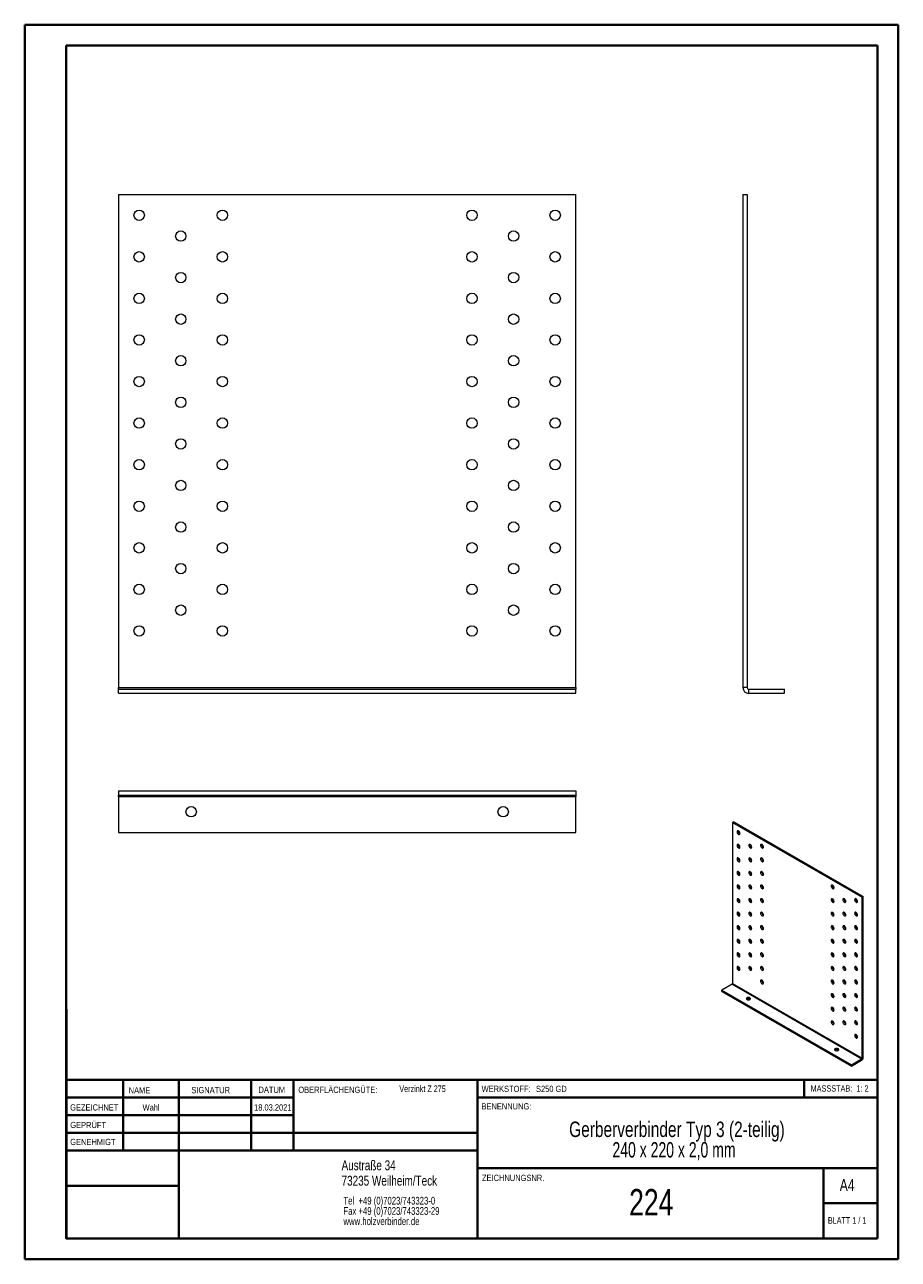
# Model space of a CAD drawing. Header units: millimetres. Extents: x 0 to 210, y 0 to 297.
import ezdxf

# ---------------------------------------------------------------- set-up
doc = ezdxf.new("R2010")
doc.units = ezdxf.units.MM
doc.styles.add('SLDTEXTSTYLE0', font='TXT', dxfattribs={"width": 0.75})
doc.styles.add('SLDTEXTSTYLE1', font='TXT', dxfattribs={"width": 0.681818})
doc.styles.add('SLDTEXTSTYLE2', font='TXT', dxfattribs={"width": 0.7})
doc.styles.add('SLDTEXTSTYLE3', font='TXT', dxfattribs={"width": 0.680556})

# ---------------------------------------------------------------- blocks, each defined once
blk = doc.blocks.new('SW_NOTE_0')
at = {"color": 0, "linetype": 'Continuous', "lineweight": 0, "char_height": 1.8521, "attachment_point": 1, "style": 'SLDTEXTSTYLE0'}
for s, insert in [('Tel  +49 (0)7023/743323-0', (0, 2.39)), ('Fax +49 (0)7023/743323-29', (0, -0.08)), ('www.holzverbinder.de', (0, -2.55))]:
    blk.add_mtext(s, dxfattribs=dict(at, insert=insert))
blk = doc.blocks.new('SW_NOTE_1')
at = {"color": 0, "linetype": 'Continuous', "lineweight": 0, "char_height": 3.7042, "attachment_point": 2}
for s, insert, style in [('Gerberverbinder Typ 3 (2-teilig)', (36.75, 4.77), 'SLDTEXTSTYLE0'), ('240 x 220 x 2,0 mm', (36.04, -0.16), 'SLDTEXTSTYLE3')]:
    blk.add_mtext(s, dxfattribs=dict(at, insert=insert, style=style))

msp = doc.modelspace()

# ---------------------------------------------------------------- linework, layer by layer
at = {"color": 7, "linetype": 'Continuous', "lineweight": 40}
for p, q in [((0.08, 0.21), (0.08, 297.21)), ((0.08, 297.21), (210.08, 297.21)), ((210.08, 0.21), (210.08, 297.21)), ((210.08, 292.21), (210.08, 297.21)), ((10.08, 292.21), (205.08, 292.21)), ((10.08, 5.21), (10.08, 292.21)), ((205.08, 5.21), (205.08, 292.21)), ((10.11, 60.37), (10.11, 5.12)), ((205.08, 43.37), (10.11, 43.37)), ((23.71, 43.37), (23.71, 26.37)), ((37.1, 43.37), (37.1, 5.12)), ((54.51, 43.37), (54.51, 26.37)), ((64.71, 26.37), (64.71, 43.37)), ((108.91, 43.37), (108.91, 5.12)), ((187.47, 39.12), (187.47, 43.37)), ((64.71, 39.1), (10.11, 39.1)), ((205.08, 39.12), (108.91, 39.12)), ((64.71, 34.87), (10.11, 34.87)), ((108.91, 30.62), (10.11, 30.62)), ((108.91, 26.37), (10.11, 26.37)), ((108.91, 22.12), (205.08, 22.12)), ((192.08, 5.21), (192.08, 22.21)), ((37.1, 17.87), (10.11, 17.87)), ((10.11, 13.71), (10.08, 13.71)), ((205.08, 13.71), (192.08, 13.71)), ((10.11, 9.46), (10.08, 9.46)), ((10.08, 5.21), (205.08, 5.21)), ((205.08, 5.21), (180.99, 5.21)), ((0.08, 0.21), (210.08, 0.21))]:
    msp.add_line(p, q, dxfattribs=at)
at = {"color": 7, "linetype": 'Continuous', "lineweight": 15}
for p, q in [((22.6, 256.37), (22.6, 137.73)), ((22.6, 256.37), (132.6, 256.37)), ((132.6, 137.73), (132.6, 256.37)), ((172.74, 256.37), (172.74, 137.73)), ((172.74, 256.37), (173.74, 256.37)), ((173.74, 256.37), (173.74, 137.73)), ((22.6, 137.37), (22.6, 137.73)), ((22.6, 137.73), (132.6, 137.73)), ((22.6, 137.37), (132.6, 137.37)), ((22.6, 136.37), (22.6, 137.37)), ((132.6, 137.73), (132.6, 137.37)), ((132.6, 136.37), (132.6, 137.37)), ((173.74, 137.73), (172.74, 137.73)), ((174.11, 137.37), (174.11, 136.37)), ((174.11, 137.37), (182.74, 137.37)), ((182.74, 136.37), (182.74, 137.37)), ((22.6, 136.37), (132.6, 136.37)), ((174.11, 136.37), (182.74, 136.37)), ((22.6, 112.88), (132.6, 112.88)), ((22.6, 112.88), (22.6, 111.88)), ((132.6, 112.88), (132.6, 111.88)), ((22.6, 111.88), (132.6, 111.88)), ((22.6, 111.51), (22.6, 111.88)), ((22.6, 111.51), (132.6, 111.51)), ((22.6, 111.51), (22.6, 102.88)), ((132.6, 111.88), (132.6, 111.51)), ((132.6, 102.88), (132.6, 111.51)), ((170.53, 105.47), (170.25, 105.3)), ((170.25, 105.3), (170.25, 66.56)), ((170.25, 105.3), (201.36, 87.34)), ((170.53, 105.47), (201.64, 87.5)), ((22.6, 102.88), (132.6, 102.88)), ((171.94, 102.61), (172.01, 102.58)), ((171.94, 99.34), (172.01, 99.31)), ((174.77, 99.34), (174.84, 99.31)), ((177.6, 99.34), (177.67, 99.31)), ((171.94, 96.08), (172.01, 96.04)), ((174.77, 96.08), (174.84, 96.05)), ((177.6, 96.08), (177.67, 96.05)), ((171.94, 92.81), (172.01, 92.78)), ((174.77, 92.81), (174.84, 92.78)), ((177.6, 92.81), (177.67, 92.78)), ((171.94, 89.54), (172.01, 89.51)), ((174.77, 89.54), (174.84, 89.51)), ((177.6, 89.54), (177.67, 89.51)), ((194.57, 89.55), (194.64, 89.51)), ((171.94, 86.28), (172.01, 86.25)), ((174.77, 86.28), (174.84, 86.25)), ((177.6, 86.28), (177.67, 86.25)), ((194.57, 86.28), (194.64, 86.25)), ((197.4, 86.28), (197.46, 86.25)), ((200.23, 86.28), (200.29, 86.25)), ((201.64, 87.5), (201.36, 87.34)), ((201.36, 48.59), (201.36, 87.34)), ((201.64, 48.76), (201.64, 87.5)), ((171.94, 83.01), (172.01, 82.98)), ((174.77, 83.01), (174.84, 82.98)), ((177.6, 83.01), (177.67, 82.98)), ((194.57, 83.01), (194.64, 82.98)), ((197.4, 83.01), (197.46, 82.98)), ((200.23, 83.01), (200.29, 82.98)), ((171.94, 79.74), (172.01, 79.71)), ((174.77, 79.74), (174.84, 79.71)), ((177.6, 79.75), (177.67, 79.71)), ((194.57, 79.75), (194.64, 79.72)), ((197.4, 79.75), (197.46, 79.72)), ((200.23, 79.75), (200.29, 79.72)), ((171.94, 76.48), (172.01, 76.45)), ((174.77, 76.48), (174.84, 76.45)), ((177.6, 76.48), (177.67, 76.45)), ((194.57, 76.48), (194.64, 76.45)), ((197.4, 76.48), (197.46, 76.45)), ((200.23, 76.48), (200.29, 76.45)), ((171.94, 73.21), (172.01, 73.18)), ((174.77, 73.21), (174.84, 73.18)), ((177.6, 73.21), (177.67, 73.18)), ((194.57, 73.21), (194.64, 73.18)), ((197.4, 73.21), (197.46, 73.18)), ((200.23, 73.21), (200.29, 73.18)), ((171.94, 69.95), (172.01, 69.92)), ((174.77, 69.95), (174.84, 69.92)), ((177.6, 69.95), (177.67, 69.92)), ((194.57, 69.95), (194.64, 69.92)), ((197.4, 69.95), (197.46, 69.92)), ((200.23, 69.95), (200.29, 69.92)), ((170.14, 66.37), (167.7, 64.97)), ((170.14, 66.37), (201.25, 48.41)), ((170.25, 66.56), (201.36, 48.59)), ((177.6, 66.68), (177.67, 66.65)), ((194.57, 66.68), (194.64, 66.65)), ((197.4, 66.68), (197.46, 66.65)), ((200.23, 66.68), (200.29, 66.65)), ((167.7, 64.97), (198.81, 47)), ((167.7, 64.64), (167.7, 64.97)), ((167.7, 64.64), (198.81, 46.68)), ((194.57, 63.42), (194.64, 63.39)), ((197.4, 63.42), (197.46, 63.39)), ((200.23, 63.42), (200.29, 63.39)), ((194.57, 60.15), (194.64, 60.12)), ((197.4, 60.15), (197.46, 60.12)), ((200.23, 60.15), (200.29, 60.12)), ((194.57, 56.88), (194.64, 56.85)), ((197.4, 56.88), (197.46, 56.85)), ((200.23, 56.88), (200.29, 56.85)), ((200.23, 53.62), (200.29, 53.59)), ((198.81, 47), (201.25, 48.41)), ((198.81, 46.68), (201.25, 48.09)), ((201.25, 48.09), (201.25, 48.41)), ((201.64, 48.76), (201.36, 48.59)), ((198.81, 46.68), (198.81, 47))]:
    msp.add_line(p, q, dxfattribs=at)
at = {"color": 7, "linetype": 'Continuous', "lineweight": 0}
for p, q in [((64.71, 39.12), (10.11, 39.12)), ((23.71, 5.21), (23.71, 5.12)), ((54.51, 5.21), (54.51, 5.12))]:
    msp.add_line(p, q, dxfattribs=at)
at = {"color": 7, "linetype": 'Continuous', "lineweight": 15, "flags": 128}
for points in [[(171.66, 102.44), (171.77, 102.4), (171.87, 102.4), (171.95, 102.45), (172, 102.53), (172.01, 102.65), (172, 102.78), (171.95, 102.93), (171.87, 103.06), (171.77, 103.18), (171.66, 103.26), (171.55, 103.3), (171.45, 103.3), (171.37, 103.26), (171.32, 103.17), (171.31, 103.06), (171.32, 102.92), (171.37, 102.78), (171.45, 102.64), (171.55, 102.53), (171.66, 102.44)], [(171.66, 99.18), (171.77, 99.14), (171.87, 99.14), (171.95, 99.18), (172, 99.27), (172.01, 99.38), (172, 99.52), (171.95, 99.66), (171.87, 99.8), (171.77, 99.91), (171.66, 99.99), (171.55, 100.04), (171.45, 100.04), (171.37, 99.99), (171.32, 99.91), (171.31, 99.79), (171.32, 99.65), (171.37, 99.51), (171.45, 99.38), (171.55, 99.26), (171.66, 99.18)], [(174.49, 99.18), (174.6, 99.14), (174.7, 99.14), (174.78, 99.18), (174.83, 99.27), (174.84, 99.38), (174.83, 99.52), (174.78, 99.66), (174.7, 99.8), (174.6, 99.91), (174.49, 100), (174.38, 100.04), (174.28, 100.04), (174.2, 99.99), (174.15, 99.91), (174.14, 99.79), (174.15, 99.65), (174.2, 99.51), (174.28, 99.38), (174.38, 99.26), (174.49, 99.18)], [(177.32, 99.18), (177.43, 99.14), (177.53, 99.14), (177.6, 99.18), (177.65, 99.27), (177.67, 99.38), (177.65, 99.52), (177.6, 99.66), (177.53, 99.8), (177.43, 99.91), (177.32, 100), (177.21, 100.04), (177.11, 100.04), (177.03, 99.99), (176.98, 99.91), (176.96, 99.79), (176.98, 99.66), (177.03, 99.51), (177.11, 99.38), (177.21, 99.26), (177.32, 99.18)], [(171.66, 95.91), (171.77, 95.87), (171.87, 95.87), (171.95, 95.92), (172, 96), (172.01, 96.12), (172, 96.25), (171.95, 96.4), (171.87, 96.53), (171.77, 96.65), (171.66, 96.73), (171.55, 96.77), (171.45, 96.77), (171.37, 96.73), (171.32, 96.64), (171.31, 96.52), (171.32, 96.39), (171.37, 96.25), (171.45, 96.11), (171.55, 96), (171.66, 95.91)], [(174.49, 95.91), (174.6, 95.87), (174.7, 95.87), (174.78, 95.92), (174.83, 96), (174.84, 96.12), (174.83, 96.25), (174.78, 96.4), (174.7, 96.53), (174.6, 96.65), (174.49, 96.73), (174.38, 96.77), (174.28, 96.77), (174.2, 96.73), (174.15, 96.64), (174.14, 96.52), (174.15, 96.39), (174.2, 96.25), (174.28, 96.11), (174.38, 96), (174.49, 95.91)], [(177.32, 95.91), (177.43, 95.87), (177.53, 95.87), (177.6, 95.92), (177.65, 96), (177.67, 96.12), (177.65, 96.25), (177.6, 96.4), (177.53, 96.53), (177.43, 96.65), (177.32, 96.73), (177.21, 96.77), (177.11, 96.77), (177.03, 96.73), (176.98, 96.64), (176.96, 96.53), (176.98, 96.39), (177.03, 96.25), (177.11, 96.11), (177.21, 96), (177.32, 95.91)], [(171.66, 92.65), (171.77, 92.6), (171.87, 92.6), (171.95, 92.65), (172, 92.73), (172.01, 92.85), (172, 92.99), (171.95, 93.13), (171.87, 93.26), (171.77, 93.38), (171.66, 93.46), (171.55, 93.51), (171.45, 93.5), (171.37, 93.46), (171.32, 93.37), (171.31, 93.26), (171.32, 93.12), (171.37, 92.98), (171.45, 92.84), (171.55, 92.73), (171.66, 92.65)], [(174.49, 92.65), (174.6, 92.6), (174.7, 92.6), (174.78, 92.65), (174.83, 92.73), (174.84, 92.85), (174.83, 92.99), (174.78, 93.13), (174.7, 93.26), (174.6, 93.38), (174.49, 93.46), (174.38, 93.51), (174.28, 93.5), (174.2, 93.46), (174.15, 93.37), (174.14, 93.26), (174.15, 93.12), (174.2, 92.98), (174.28, 92.84), (174.38, 92.73), (174.49, 92.65)], [(177.32, 92.65), (177.43, 92.6), (177.53, 92.6), (177.6, 92.65), (177.65, 92.73), (177.67, 92.85), (177.65, 92.99), (177.6, 93.13), (177.53, 93.27), (177.43, 93.38), (177.32, 93.46), (177.21, 93.51), (177.11, 93.51), (177.03, 93.46), (176.98, 93.38), (176.96, 93.26), (176.98, 93.12), (177.03, 92.98), (177.11, 92.84), (177.21, 92.73), (177.32, 92.65)], [(171.66, 89.38), (171.77, 89.34), (171.87, 89.34), (171.95, 89.38), (172, 89.47), (172.01, 89.58), (172, 89.72), (171.95, 89.86), (171.87, 90), (171.77, 90.11), (171.66, 90.2), (171.55, 90.24), (171.45, 90.24), (171.37, 90.19), (171.32, 90.11), (171.31, 89.99), (171.32, 89.86), (171.37, 89.71), (171.45, 89.58), (171.55, 89.46), (171.66, 89.38)], [(174.49, 89.38), (174.6, 89.34), (174.7, 89.34), (174.78, 89.38), (174.83, 89.47), (174.84, 89.58), (174.83, 89.72), (174.78, 89.86), (174.7, 90), (174.6, 90.11), (174.49, 90.2), (174.38, 90.24), (174.28, 90.24), (174.2, 90.19), (174.15, 90.11), (174.14, 89.99), (174.15, 89.86), (174.2, 89.71), (174.28, 89.58), (174.38, 89.46), (174.49, 89.38)], [(177.32, 89.38), (177.43, 89.34), (177.53, 89.34), (177.6, 89.38), (177.65, 89.47), (177.67, 89.58), (177.65, 89.72), (177.6, 89.86), (177.53, 90), (177.43, 90.11), (177.32, 90.2), (177.21, 90.24), (177.11, 90.24), (177.03, 90.19), (176.98, 90.11), (176.96, 89.99), (176.98, 89.86), (177.03, 89.71), (177.11, 89.58), (177.21, 89.46), (177.32, 89.38)], [(194.29, 89.38), (194.4, 89.34), (194.5, 89.34), (194.57, 89.39), (194.62, 89.47), (194.64, 89.59), (194.62, 89.72), (194.57, 89.87), (194.5, 90), (194.4, 90.12), (194.29, 90.2), (194.18, 90.24), (194.08, 90.24), (194, 90.2), (193.95, 90.11), (193.93, 89.99), (193.95, 89.86), (194, 89.72), (194.08, 89.58), (194.18, 89.46), (194.29, 89.38)], [(171.66, 86.11), (171.77, 86.07), (171.87, 86.07), (171.95, 86.12), (172, 86.2), (172.01, 86.32), (172, 86.45), (171.95, 86.6), (171.87, 86.73), (171.77, 86.85), (171.66, 86.93), (171.55, 86.97), (171.45, 86.97), (171.37, 86.93), (171.32, 86.84), (171.31, 86.73), (171.32, 86.59), (171.37, 86.45), (171.45, 86.31), (171.55, 86.2), (171.66, 86.11)], [(174.49, 86.11), (174.6, 86.07), (174.7, 86.07), (174.78, 86.12), (174.83, 86.2), (174.84, 86.32), (174.83, 86.45), (174.78, 86.6), (174.7, 86.73), (174.6, 86.85), (174.49, 86.93), (174.38, 86.97), (174.28, 86.97), (174.2, 86.93), (174.15, 86.84), (174.14, 86.73), (174.15, 86.59), (174.2, 86.45), (174.28, 86.31), (174.38, 86.2), (174.49, 86.11)], [(177.32, 86.11), (177.43, 86.07), (177.53, 86.07), (177.6, 86.12), (177.65, 86.2), (177.67, 86.32), (177.65, 86.45), (177.6, 86.6), (177.53, 86.73), (177.43, 86.85), (177.32, 86.93), (177.21, 86.97), (177.11, 86.97), (177.03, 86.93), (176.98, 86.84), (176.96, 86.73), (176.98, 86.59), (177.03, 86.45), (177.11, 86.31), (177.21, 86.2), (177.32, 86.11)], [(194.29, 86.12), (194.4, 86.07), (194.5, 86.07), (194.57, 86.12), (194.62, 86.2), (194.64, 86.32), (194.62, 86.46), (194.57, 86.6), (194.5, 86.73), (194.4, 86.85), (194.29, 86.93), (194.18, 86.98), (194.08, 86.97), (194, 86.93), (193.95, 86.84), (193.93, 86.73), (193.95, 86.59), (194, 86.45), (194.08, 86.31), (194.18, 86.2), (194.29, 86.12)], [(197.12, 86.12), (197.23, 86.07), (197.32, 86.07), (197.4, 86.12), (197.45, 86.2), (197.47, 86.32), (197.45, 86.46), (197.4, 86.6), (197.32, 86.73), (197.23, 86.85), (197.12, 86.93), (197.01, 86.98), (196.91, 86.97), (196.83, 86.93), (196.78, 86.84), (196.76, 86.73), (196.78, 86.59), (196.83, 86.45), (196.91, 86.31), (197.01, 86.2), (197.12, 86.12)], [(199.94, 86.12), (200.05, 86.07), (200.15, 86.07), (200.23, 86.12), (200.28, 86.2), (200.3, 86.32), (200.28, 86.46), (200.23, 86.6), (200.15, 86.73), (200.05, 86.85), (199.94, 86.93), (199.84, 86.98), (199.74, 86.97), (199.66, 86.93), (199.61, 86.84), (199.59, 86.73), (199.61, 86.59), (199.66, 86.45), (199.74, 86.31), (199.84, 86.2), (199.94, 86.12)], [(171.66, 82.85), (171.77, 82.8), (171.87, 82.81), (171.95, 82.85), (172, 82.94), (172.01, 83.05), (172, 83.19), (171.95, 83.33), (171.87, 83.47), (171.77, 83.58), (171.66, 83.66), (171.55, 83.71), (171.45, 83.71), (171.37, 83.66), (171.32, 83.58), (171.31, 83.46), (171.32, 83.32), (171.37, 83.18), (171.45, 83.05), (171.55, 82.93), (171.66, 82.85)], [(174.49, 82.85), (174.6, 82.8), (174.7, 82.81), (174.78, 82.85), (174.83, 82.94), (174.84, 83.05), (174.83, 83.19), (174.78, 83.33), (174.7, 83.47), (174.6, 83.58), (174.49, 83.66), (174.38, 83.71), (174.28, 83.71), (174.2, 83.66), (174.15, 83.58), (174.14, 83.46), (174.15, 83.32), (174.2, 83.18), (174.28, 83.05), (174.38, 82.93), (174.49, 82.85)], [(177.32, 82.85), (177.43, 82.8), (177.53, 82.81), (177.6, 82.85), (177.65, 82.94), (177.67, 83.05), (177.65, 83.19), (177.6, 83.33), (177.53, 83.47), (177.43, 83.58), (177.32, 83.66), (177.21, 83.71), (177.11, 83.71), (177.03, 83.66), (176.98, 83.58), (176.96, 83.46), (176.98, 83.32), (177.03, 83.18), (177.11, 83.05), (177.21, 82.93), (177.32, 82.85)], [(194.29, 82.85), (194.4, 82.81), (194.5, 82.81), (194.57, 82.85), (194.62, 82.94), (194.64, 83.05), (194.62, 83.19), (194.57, 83.33), (194.5, 83.47), (194.4, 83.58), (194.29, 83.67), (194.18, 83.71), (194.08, 83.71), (194, 83.66), (193.95, 83.58), (193.93, 83.46), (193.95, 83.33), (194, 83.18), (194.08, 83.05), (194.18, 82.93), (194.29, 82.85)], [(197.12, 82.85), (197.23, 82.81), (197.32, 82.81), (197.4, 82.85), (197.45, 82.94), (197.47, 83.05), (197.45, 83.19), (197.4, 83.33), (197.32, 83.47), (197.23, 83.58), (197.12, 83.67), (197.01, 83.71), (196.91, 83.71), (196.83, 83.66), (196.78, 83.58), (196.76, 83.46), (196.78, 83.33), (196.83, 83.18), (196.91, 83.05), (197.01, 82.93), (197.12, 82.85)], [(199.94, 82.85), (200.05, 82.81), (200.15, 82.81), (200.23, 82.85), (200.28, 82.94), (200.3, 83.05), (200.28, 83.19), (200.23, 83.33), (200.15, 83.47), (200.05, 83.58), (199.94, 83.67), (199.84, 83.71), (199.74, 83.71), (199.66, 83.66), (199.61, 83.58), (199.59, 83.46), (199.61, 83.33), (199.66, 83.18), (199.74, 83.05), (199.84, 82.93), (199.94, 82.85)], [(171.66, 79.58), (171.77, 79.54), (171.87, 79.54), (171.95, 79.58), (172, 79.67), (172.01, 79.79), (172, 79.92), (171.95, 80.06), (171.87, 80.2), (171.77, 80.31), (171.66, 80.4), (171.55, 80.44), (171.45, 80.44), (171.37, 80.39), (171.32, 80.31), (171.31, 80.19), (171.32, 80.06), (171.37, 79.91), (171.45, 79.78), (171.55, 79.66), (171.66, 79.58)], [(174.49, 79.58), (174.6, 79.54), (174.7, 79.54), (174.78, 79.58), (174.83, 79.67), (174.84, 79.79), (174.83, 79.92), (174.78, 80.06), (174.7, 80.2), (174.6, 80.32), (174.49, 80.4), (174.38, 80.44), (174.28, 80.44), (174.2, 80.39), (174.15, 80.31), (174.14, 80.19), (174.15, 80.06), (174.2, 79.92), (174.28, 79.78), (174.38, 79.66), (174.49, 79.58)], [(177.32, 79.58), (177.43, 79.54), (177.53, 79.54), (177.6, 79.59), (177.65, 79.67), (177.67, 79.79), (177.65, 79.92), (177.6, 80.06), (177.53, 80.2), (177.43, 80.32), (177.32, 80.4), (177.21, 80.44), (177.11, 80.44), (177.03, 80.4), (176.98, 80.31), (176.96, 80.19), (176.98, 80.06), (177.03, 79.92), (177.11, 79.78), (177.21, 79.66), (177.32, 79.58)], [(194.29, 79.58), (194.4, 79.54), (194.5, 79.54), (194.57, 79.59), (194.62, 79.67), (194.64, 79.79), (194.62, 79.92), (194.57, 80.07), (194.5, 80.2), (194.4, 80.32), (194.29, 80.4), (194.18, 80.44), (194.08, 80.44), (194, 80.4), (193.95, 80.31), (193.93, 80.2), (193.95, 80.06), (194, 79.92), (194.08, 79.78), (194.18, 79.67), (194.29, 79.58)], [(197.12, 79.58), (197.23, 79.54), (197.32, 79.54), (197.4, 79.59), (197.45, 79.67), (197.47, 79.79), (197.45, 79.92), (197.4, 80.07), (197.32, 80.2), (197.23, 80.32), (197.12, 80.4), (197.01, 80.44), (196.91, 80.44), (196.83, 80.4), (196.78, 80.31), (196.76, 80.2), (196.78, 80.06), (196.83, 79.92), (196.91, 79.78), (197.01, 79.67), (197.12, 79.58)], [(199.94, 79.58), (200.05, 79.54), (200.15, 79.54), (200.23, 79.59), (200.28, 79.67), (200.3, 79.79), (200.28, 79.92), (200.23, 80.07), (200.15, 80.2), (200.05, 80.32), (199.94, 80.4), (199.84, 80.44), (199.74, 80.44), (199.66, 80.4), (199.61, 80.31), (199.59, 80.2), (199.61, 80.06), (199.66, 79.92), (199.74, 79.78), (199.84, 79.67), (199.94, 79.58)], [(171.66, 76.32), (171.77, 76.27), (171.87, 76.27), (171.95, 76.32), (172, 76.4), (172.01, 76.52), (172, 76.66), (171.95, 76.8), (171.87, 76.93), (171.77, 77.05), (171.66, 77.13), (171.55, 77.17), (171.45, 77.17), (171.37, 77.13), (171.32, 77.04), (171.31, 76.93), (171.32, 76.79), (171.37, 76.65), (171.45, 76.51), (171.55, 76.4), (171.66, 76.32)], [(174.49, 76.32), (174.6, 76.27), (174.7, 76.27), (174.78, 76.32), (174.83, 76.4), (174.84, 76.52), (174.83, 76.66), (174.78, 76.8), (174.7, 76.93), (174.6, 77.05), (174.49, 77.13), (174.38, 77.18), (174.28, 77.17), (174.2, 77.13), (174.15, 77.04), (174.14, 76.93), (174.15, 76.79), (174.2, 76.65), (174.28, 76.51), (174.38, 76.4), (174.49, 76.32)], [(177.32, 76.32), (177.43, 76.27), (177.53, 76.27), (177.6, 76.32), (177.65, 76.4), (177.67, 76.52), (177.65, 76.66), (177.6, 76.8), (177.53, 76.93), (177.43, 77.05), (177.32, 77.13), (177.21, 77.18), (177.11, 77.17), (177.03, 77.13), (176.98, 77.04), (176.96, 76.93), (176.98, 76.79), (177.03, 76.65), (177.11, 76.51), (177.21, 76.4), (177.32, 76.32)], [(194.29, 76.32), (194.4, 76.27), (194.5, 76.28), (194.57, 76.32), (194.62, 76.41), (194.64, 76.52), (194.62, 76.66), (194.57, 76.8), (194.5, 76.94), (194.4, 77.05), (194.29, 77.13), (194.18, 77.18), (194.08, 77.18), (194, 77.13), (193.95, 77.05), (193.93, 76.93), (193.95, 76.79), (194, 76.65), (194.08, 76.52), (194.18, 76.4), (194.29, 76.32)], [(197.12, 76.32), (197.23, 76.27), (197.32, 76.28), (197.4, 76.32), (197.45, 76.41), (197.47, 76.52), (197.45, 76.66), (197.4, 76.8), (197.32, 76.94), (197.23, 77.05), (197.12, 77.13), (197.01, 77.18), (196.91, 77.18), (196.83, 77.13), (196.78, 77.05), (196.76, 76.93), (196.78, 76.79), (196.83, 76.65), (196.91, 76.52), (197.01, 76.4), (197.12, 76.32)], [(199.94, 76.32), (200.05, 76.27), (200.15, 76.28), (200.23, 76.32), (200.28, 76.41), (200.3, 76.52), (200.28, 76.66), (200.23, 76.8), (200.15, 76.94), (200.05, 77.05), (199.94, 77.13), (199.84, 77.18), (199.74, 77.18), (199.66, 77.13), (199.61, 77.05), (199.59, 76.93), (199.61, 76.79), (199.66, 76.65), (199.74, 76.52), (199.84, 76.4), (199.94, 76.32)], [(171.66, 73.05), (171.77, 73.01), (171.87, 73.01), (171.95, 73.05), (172, 73.14), (172.01, 73.25), (172, 73.39), (171.95, 73.53), (171.87, 73.67), (171.77, 73.78), (171.66, 73.87), (171.55, 73.91), (171.45, 73.91), (171.37, 73.86), (171.32, 73.78), (171.31, 73.66), (171.32, 73.53), (171.37, 73.38), (171.45, 73.25), (171.55, 73.13), (171.66, 73.05)], [(174.49, 73.05), (174.6, 73.01), (174.7, 73.01), (174.78, 73.05), (174.83, 73.14), (174.84, 73.25), (174.83, 73.39), (174.78, 73.53), (174.7, 73.67), (174.6, 73.78), (174.49, 73.87), (174.38, 73.91), (174.28, 73.91), (174.2, 73.86), (174.15, 73.78), (174.14, 73.66), (174.15, 73.53), (174.2, 73.38), (174.28, 73.25), (174.38, 73.13), (174.49, 73.05)], [(177.32, 73.05), (177.43, 73.01), (177.53, 73.01), (177.6, 73.05), (177.65, 73.14), (177.67, 73.25), (177.65, 73.39), (177.6, 73.53), (177.53, 73.67), (177.43, 73.78), (177.32, 73.87), (177.21, 73.91), (177.11, 73.91), (177.03, 73.86), (176.98, 73.78), (176.96, 73.66), (176.98, 73.53), (177.03, 73.38), (177.11, 73.25), (177.21, 73.13), (177.32, 73.05)], [(194.29, 73.05), (194.4, 73.01), (194.5, 73.01), (194.57, 73.05), (194.62, 73.14), (194.64, 73.26), (194.62, 73.39), (194.57, 73.53), (194.5, 73.67), (194.4, 73.78), (194.29, 73.87), (194.18, 73.91), (194.08, 73.91), (194, 73.86), (193.95, 73.78), (193.93, 73.66), (193.95, 73.53), (194, 73.38), (194.08, 73.25), (194.18, 73.13), (194.29, 73.05)], [(197.12, 73.05), (197.23, 73.01), (197.32, 73.01), (197.4, 73.05), (197.45, 73.14), (197.47, 73.26), (197.45, 73.39), (197.4, 73.53), (197.32, 73.67), (197.23, 73.78), (197.12, 73.87), (197.01, 73.91), (196.91, 73.91), (196.83, 73.86), (196.78, 73.78), (196.76, 73.66), (196.78, 73.53), (196.83, 73.38), (196.91, 73.25), (197.01, 73.13), (197.12, 73.05)], [(199.94, 73.05), (200.05, 73.01), (200.15, 73.01), (200.23, 73.05), (200.28, 73.14), (200.3, 73.26), (200.28, 73.39), (200.23, 73.53), (200.15, 73.67), (200.05, 73.79), (199.94, 73.87), (199.84, 73.91), (199.74, 73.91), (199.66, 73.87), (199.61, 73.78), (199.59, 73.66), (199.61, 73.53), (199.66, 73.39), (199.74, 73.25), (199.84, 73.13), (199.94, 73.05)], [(171.66, 69.78), (171.77, 69.74), (171.87, 69.74), (171.95, 69.79), (172, 69.87), (172.01, 69.99), (172, 70.12), (171.95, 70.27), (171.87, 70.4), (171.77, 70.52), (171.66, 70.6), (171.55, 70.64), (171.45, 70.64), (171.37, 70.6), (171.32, 70.51), (171.31, 70.4), (171.32, 70.26), (171.37, 70.12), (171.45, 69.98), (171.55, 69.87), (171.66, 69.78)], [(174.49, 69.78), (174.6, 69.74), (174.7, 69.74), (174.78, 69.79), (174.83, 69.87), (174.84, 69.99), (174.83, 70.12), (174.78, 70.27), (174.7, 70.4), (174.6, 70.52), (174.49, 70.6), (174.38, 70.64), (174.28, 70.64), (174.2, 70.6), (174.15, 70.51), (174.14, 70.4), (174.15, 70.26), (174.2, 70.12), (174.28, 69.98), (174.38, 69.87), (174.49, 69.78)], [(177.32, 69.78), (177.43, 69.74), (177.53, 69.74), (177.6, 69.79), (177.65, 69.87), (177.67, 69.99), (177.65, 70.12), (177.6, 70.27), (177.53, 70.4), (177.43, 70.52), (177.32, 70.6), (177.21, 70.64), (177.11, 70.64), (177.03, 70.6), (176.98, 70.51), (176.96, 70.4), (176.98, 70.26), (177.03, 70.12), (177.11, 69.98), (177.21, 69.87), (177.32, 69.78)], [(194.29, 69.78), (194.4, 69.74), (194.5, 69.74), (194.57, 69.79), (194.62, 69.87), (194.64, 69.99), (194.62, 70.13), (194.57, 70.27), (194.5, 70.4), (194.4, 70.52), (194.29, 70.6), (194.18, 70.64), (194.08, 70.64), (194, 70.6), (193.95, 70.51), (193.93, 70.4), (193.95, 70.26), (194, 70.12), (194.08, 69.98), (194.18, 69.87), (194.29, 69.78)], [(197.12, 69.79), (197.23, 69.74), (197.32, 69.74), (197.4, 69.79), (197.45, 69.87), (197.47, 69.99), (197.45, 70.13), (197.4, 70.27), (197.32, 70.4), (197.23, 70.52), (197.12, 70.6), (197.01, 70.64), (196.91, 70.64), (196.83, 70.6), (196.78, 70.51), (196.76, 70.4), (196.78, 70.26), (196.83, 70.12), (196.91, 69.98), (197.01, 69.87), (197.12, 69.79)], [(199.94, 69.79), (200.05, 69.74), (200.15, 69.74), (200.23, 69.79), (200.28, 69.87), (200.3, 69.99), (200.28, 70.13), (200.23, 70.27), (200.15, 70.4), (200.05, 70.52), (199.94, 70.6), (199.84, 70.65), (199.74, 70.64), (199.66, 70.6), (199.61, 70.51), (199.59, 70.4), (199.61, 70.26), (199.66, 70.12), (199.74, 69.98), (199.84, 69.87), (199.94, 69.79)], [(177.32, 66.52), (177.43, 66.47), (177.53, 66.48), (177.6, 66.52), (177.65, 66.61), (177.67, 66.72), (177.65, 66.86), (177.6, 67), (177.53, 67.14), (177.43, 67.25), (177.32, 67.33), (177.21, 67.38), (177.11, 67.38), (177.03, 67.33), (176.98, 67.25), (176.96, 67.13), (176.98, 66.99), (177.03, 66.85), (177.11, 66.72), (177.21, 66.6), (177.32, 66.52)], [(194.29, 66.52), (194.4, 66.48), (194.5, 66.48), (194.57, 66.52), (194.62, 66.61), (194.64, 66.72), (194.62, 66.86), (194.57, 67), (194.5, 67.14), (194.4, 67.25), (194.29, 67.34), (194.18, 67.38), (194.08, 67.38), (194, 67.33), (193.95, 67.25), (193.93, 67.13), (193.95, 67), (194, 66.85), (194.08, 66.72), (194.18, 66.6), (194.29, 66.52)], [(197.12, 66.52), (197.23, 66.48), (197.32, 66.48), (197.4, 66.52), (197.45, 66.61), (197.47, 66.72), (197.45, 66.86), (197.4, 67), (197.32, 67.14), (197.23, 67.25), (197.12, 67.34), (197.01, 67.38), (196.91, 67.38), (196.83, 67.33), (196.78, 67.25), (196.76, 67.13), (196.78, 67), (196.83, 66.85), (196.91, 66.72), (197.01, 66.6), (197.12, 66.52)], [(199.94, 66.52), (200.05, 66.48), (200.15, 66.48), (200.23, 66.52), (200.28, 66.61), (200.3, 66.72), (200.28, 66.86), (200.23, 67), (200.15, 67.14), (200.05, 67.25), (199.94, 67.34), (199.84, 67.38), (199.74, 67.38), (199.66, 67.33), (199.61, 67.25), (199.59, 67.13), (199.61, 67), (199.66, 66.85), (199.74, 66.72), (199.84, 66.6), (199.94, 66.52)], [(173.71, 63.13), (173.62, 63.06), (173.57, 62.97), (173.57, 62.88), (173.62, 62.79), (173.71, 62.72), (173.84, 62.67), (173.99, 62.64), (174.14, 62.64), (174.29, 62.67), (174.42, 62.72), (174.51, 62.79), (174.56, 62.88), (174.56, 62.97), (174.51, 63.06), (174.42, 63.13), (174.29, 63.18), (174.14, 63.21), (173.99, 63.21), (173.84, 63.18), (173.71, 63.13)], [(194.29, 63.25), (194.4, 63.21), (194.5, 63.21), (194.57, 63.26), (194.62, 63.34), (194.64, 63.46), (194.62, 63.59), (194.57, 63.74), (194.5, 63.87), (194.4, 63.99), (194.29, 64.07), (194.18, 64.11), (194.08, 64.11), (194, 64.07), (193.95, 63.98), (193.93, 63.87), (193.95, 63.73), (194, 63.59), (194.08, 63.45), (194.18, 63.34), (194.29, 63.25)], [(197.12, 63.25), (197.23, 63.21), (197.32, 63.21), (197.4, 63.26), (197.45, 63.34), (197.47, 63.46), (197.45, 63.59), (197.4, 63.74), (197.32, 63.87), (197.23, 63.99), (197.12, 64.07), (197.01, 64.11), (196.91, 64.11), (196.83, 64.07), (196.78, 63.98), (196.76, 63.87), (196.78, 63.73), (196.83, 63.59), (196.91, 63.45), (197.01, 63.34), (197.12, 63.25)], [(199.94, 63.25), (200.05, 63.21), (200.15, 63.21), (200.23, 63.26), (200.28, 63.34), (200.3, 63.46), (200.28, 63.59), (200.23, 63.74), (200.15, 63.87), (200.05, 63.99), (199.94, 64.07), (199.84, 64.11), (199.74, 64.11), (199.66, 64.07), (199.61, 63.98), (199.59, 63.87), (199.61, 63.73), (199.66, 63.59), (199.74, 63.45), (199.84, 63.34), (199.94, 63.25)], [(194.29, 59.99), (194.4, 59.94), (194.5, 59.94), (194.57, 59.99), (194.62, 60.07), (194.64, 60.19), (194.62, 60.33), (194.57, 60.47), (194.5, 60.61), (194.4, 60.72), (194.29, 60.8), (194.18, 60.85), (194.08, 60.85), (194, 60.8), (193.95, 60.72), (193.93, 60.6), (193.95, 60.46), (194, 60.32), (194.08, 60.18), (194.18, 60.07), (194.29, 59.99)], [(197.12, 59.99), (197.23, 59.94), (197.32, 59.94), (197.4, 59.99), (197.45, 60.07), (197.47, 60.19), (197.45, 60.33), (197.4, 60.47), (197.32, 60.61), (197.23, 60.72), (197.12, 60.8), (197.01, 60.85), (196.91, 60.85), (196.83, 60.8), (196.78, 60.72), (196.76, 60.6), (196.78, 60.46), (196.83, 60.32), (196.91, 60.18), (197.01, 60.07), (197.12, 59.99)], [(199.94, 59.99), (200.05, 59.94), (200.15, 59.95), (200.23, 59.99), (200.28, 60.08), (200.3, 60.19), (200.28, 60.33), (200.23, 60.47), (200.15, 60.61), (200.05, 60.72), (199.94, 60.8), (199.84, 60.85), (199.74, 60.85), (199.66, 60.8), (199.61, 60.72), (199.59, 60.6), (199.61, 60.46), (199.66, 60.32), (199.74, 60.18), (199.84, 60.07), (199.94, 59.99)], [(194.29, 56.72), (194.4, 56.68), (194.5, 56.68), (194.57, 56.72), (194.62, 56.81), (194.64, 56.92), (194.62, 57.06), (194.57, 57.2), (194.5, 57.34), (194.4, 57.45), (194.29, 57.54), (194.18, 57.58), (194.08, 57.58), (194, 57.53), (193.95, 57.45), (193.93, 57.33), (193.95, 57.2), (194, 57.05), (194.08, 56.92), (194.18, 56.8), (194.29, 56.72)], [(197.12, 56.72), (197.23, 56.68), (197.32, 56.68), (197.4, 56.72), (197.45, 56.81), (197.47, 56.92), (197.45, 57.06), (197.4, 57.2), (197.32, 57.34), (197.23, 57.45), (197.12, 57.54), (197.01, 57.58), (196.91, 57.58), (196.83, 57.53), (196.78, 57.45), (196.76, 57.33), (196.78, 57.2), (196.83, 57.05), (196.91, 56.92), (197.01, 56.8), (197.12, 56.72)], [(199.94, 56.72), (200.05, 56.68), (200.15, 56.68), (200.23, 56.72), (200.28, 56.81), (200.3, 56.93), (200.28, 57.06), (200.23, 57.2), (200.15, 57.34), (200.05, 57.45), (199.94, 57.54), (199.84, 57.58), (199.74, 57.58), (199.66, 57.53), (199.61, 57.45), (199.59, 57.33), (199.61, 57.2), (199.66, 57.05), (199.74, 56.92), (199.84, 56.8), (199.94, 56.72)], [(199.94, 53.45), (200.05, 53.41), (200.15, 53.41), (200.23, 53.46), (200.28, 53.54), (200.3, 53.66), (200.28, 53.8), (200.23, 53.94), (200.15, 54.07), (200.05, 54.19), (199.94, 54.27), (199.84, 54.31), (199.74, 54.31), (199.66, 54.27), (199.61, 54.18), (199.59, 54.07), (199.61, 53.93), (199.66, 53.79), (199.74, 53.65), (199.84, 53.54), (199.94, 53.45)], [(194.92, 50.88), (194.83, 50.81), (194.78, 50.72), (194.78, 50.63), (194.83, 50.55), (194.92, 50.47), (195.05, 50.42), (195.2, 50.39), (195.36, 50.39), (195.5, 50.42), (195.63, 50.47), (195.72, 50.55), (195.77, 50.63), (195.77, 50.72), (195.72, 50.81), (195.63, 50.88), (195.5, 50.94), (195.36, 50.96), (195.2, 50.96), (195.05, 50.94), (194.92, 50.88)]]:
    msp.add_lwpolyline(points, dxfattribs=at)
at = {"color": 7, "linetype": 'Continuous', "lineweight": 15}
for centre in [(27.6, 251.37), (47.6, 251.37), (107.6, 251.37), (127.6, 251.37), (37.6, 246.37), (117.6, 246.37), (27.6, 241.37), (47.6, 241.37), (107.6, 241.37), (127.6, 241.37), (37.6, 236.37), (117.6, 236.37), (27.6, 231.37), (47.6, 231.37), (107.6, 231.37), (127.6, 231.37), (37.6, 226.37), (117.6, 226.37), (27.6, 221.37), (47.6, 221.37), (107.6, 221.37), (127.6, 221.37), (37.6, 216.37), (117.6, 216.37), (27.6, 211.37), (47.6, 211.37), (107.6, 211.37), (127.6, 211.37), (37.6, 206.37), (117.6, 206.37), (27.6, 201.37), (47.6, 201.37), (107.6, 201.37), (127.6, 201.37), (37.6, 196.37), (117.6, 196.37), (27.6, 191.37), (47.6, 191.37), (107.6, 191.37), (127.6, 191.37), (37.6, 186.37), (117.6, 186.37), (27.6, 181.37), (47.6, 181.37), (107.6, 181.37), (127.6, 181.37), (37.6, 176.37), (117.6, 176.37), (27.6, 171.37), (47.6, 171.37), (107.6, 171.37), (127.6, 171.37), (37.6, 166.37), (117.6, 166.37), (27.6, 161.37), (47.6, 161.37), (107.6, 161.37), (127.6, 161.37), (37.6, 156.37), (117.6, 156.37), (27.6, 151.37), (47.6, 151.37), (107.6, 151.37), (127.6, 151.37), (40.1, 107.88), (115.1, 107.88)]:
    msp.add_circle(centre, 1.25, dxfattribs=at)
for centre, radius, start, end in [((174.11, 137.73), 1.37, 180, 270), ((174.11, 137.73), 0.368, 180, 270), ((172.31, 103.23), 0.722, 174.8459, 239.0467), ((172.31, 99.96), 0.722, 174.8459, 239.0467), ((175.14, 99.96), 0.722, 174.8459, 239.0467), ((177.97, 99.96), 0.722, 174.8459, 239.0467), ((172.31, 96.69), 0.722, 174.8459, 239.0467), ((175.14, 96.69), 0.722, 174.8459, 239.0467), ((177.97, 96.69), 0.722, 174.8459, 239.0467), ((172.31, 93.43), 0.722, 174.8459, 239.0467), ((175.14, 93.43), 0.722, 174.8459, 239.0467), ((177.97, 93.43), 0.722, 174.8459, 239.0467), ((172.31, 90.16), 0.722, 174.8459, 239.0467), ((175.14, 90.16), 0.722, 174.8459, 239.0467), ((177.97, 90.16), 0.722, 174.8459, 239.0467), ((194.94, 90.16), 0.722, 174.8459, 239.0467), ((172.31, 86.9), 0.722, 174.8459, 239.0467), ((175.14, 86.9), 0.722, 174.8459, 239.0467), ((177.97, 86.9), 0.722, 174.8459, 239.0467), ((194.94, 86.9), 0.722, 174.8459, 239.0467), ((197.77, 86.9), 0.722, 174.8459, 239.0467), ((200.6, 86.9), 0.722, 174.8459, 239.0467), ((172.31, 83.63), 0.722, 174.8459, 239.0467), ((175.14, 83.63), 0.722, 174.8459, 239.0467), ((177.97, 83.63), 0.722, 174.8459, 239.0467), ((194.94, 83.63), 0.722, 174.8459, 239.0467), ((197.77, 83.63), 0.722, 174.8459, 239.0467), ((200.6, 83.63), 0.722, 174.8459, 239.0467), ((172.31, 80.36), 0.722, 174.8459, 239.0467), ((175.14, 80.36), 0.722, 174.8459, 239.0467), ((177.97, 80.36), 0.722, 174.8459, 239.0467), ((194.94, 80.37), 0.722, 174.8459, 239.0467), ((197.77, 80.37), 0.722, 174.8459, 239.0467), ((200.6, 80.37), 0.722, 174.8459, 239.0467), ((172.31, 77.1), 0.722, 174.8459, 239.0467), ((175.14, 77.1), 0.722, 174.8459, 239.0467), ((177.97, 77.1), 0.722, 174.8459, 239.0467), ((194.94, 77.1), 0.722, 174.8459, 239.0467), ((197.77, 77.1), 0.722, 174.8459, 239.0467), ((200.6, 77.1), 0.722, 174.8459, 239.0467), ((172.31, 73.83), 0.722, 174.8459, 239.0467), ((175.14, 73.83), 0.722, 174.8459, 239.0467), ((177.97, 73.83), 0.722, 174.8459, 239.0467), ((194.94, 73.83), 0.722, 174.8459, 239.0467), ((197.77, 73.83), 0.722, 174.8459, 239.0467), ((200.6, 73.83), 0.722, 174.8459, 239.0467), ((172.31, 70.57), 0.722, 174.8459, 239.0467), ((175.14, 70.57), 0.722, 174.8459, 239.0467), ((177.97, 70.57), 0.722, 174.8459, 239.0467), ((194.94, 70.57), 0.722, 174.8459, 239.0467), ((197.77, 70.57), 0.722, 174.8459, 239.0467), ((200.6, 70.57), 0.722, 174.8459, 239.0467), ((170.02, 66.57), 0.226, 302.6055, 357.3945), ((177.97, 67.3), 0.722, 174.8459, 239.0467), ((194.94, 67.3), 0.722, 174.8459, 239.0467), ((197.77, 67.3), 0.722, 174.8459, 239.0467), ((200.6, 67.3), 0.722, 174.8459, 239.0467), ((174.06, 62.19), 0.708, 54.3848, 125.6152), ((194.94, 64.03), 0.722, 174.8459, 239.0467), ((197.77, 64.04), 0.722, 174.8459, 239.0467), ((200.6, 64.04), 0.722, 174.8459, 239.0467), ((194.94, 60.77), 0.722, 174.8459, 239.0467), ((197.77, 60.77), 0.722, 174.8459, 239.0467), ((200.6, 60.77), 0.722, 174.8459, 239.0467), ((194.94, 57.5), 0.722, 174.8459, 239.0467), ((197.77, 57.5), 0.722, 174.8459, 239.0467), ((200.6, 57.5), 0.722, 174.8459, 239.0467), ((200.6, 54.24), 0.722, 174.8459, 239.0467), ((195.28, 49.94), 0.708, 54.3848, 125.6152), ((200.8, 48.8), 0.841, 302.6055, 357.3945), ((201.13, 48.6), 0.226, 302.6055, 357.3945)]:
    msp.add_arc(centre, radius, start, end, dxfattribs=at)

# ---------------------------------------------------------------- block references
at = {"color": 7, "linetype": 'Continuous', "lineweight": 0}
for name, p in [('SW_NOTE_1', (120.12, 28.57)), ('SW_NOTE_0', (76.7, 12.85))]:
    msp.add_blockref(name, p, dxfattribs=at)

# ---------------------------------------------------------------- texts
for s, insert, char_height, attachment_point, style in [('NAME', (25.07, 41.62), 1.5, 1, 'SLDTEXTSTYLE0'), ('SIGNATUR', (40.14, 41.68), 1.5, 1, 'SLDTEXTSTYLE0'), ('DATUM', (56.28, 41.74), 1.5, 1, 'SLDTEXTSTYLE0'), ('OBERFLÄCHENGÜTE:', (65.86, 41.74), 1.5, 1, 'SLDTEXTSTYLE0'), ('Verzinkt Z 275', (90.14, 42.03), 1.5875, 1, 'SLDTEXTSTYLE0'), ('WERKSTOFF:', (109.91, 41.96), 1.5, 1, 'SLDTEXTSTYLE0'), ('S250 GD', (122.99, 41.96), 1.5, 1, 'SLDTEXTSTYLE0'), ('MASSSTAB:  1: 2', (188.99, 42.07), 1.5, 1, 'SLDTEXTSTYLE2'), ('GEZEICHNET', (11, 37.51), 1.5, 1, 'SLDTEXTSTYLE0'), ('Wahl', (30.46, 37.5), 1.499, 2, 'SLDTEXTSTYLE0'), ('18.03.2021', (59.72, 37.5), 1.499, 2, 'SLDTEXTSTYLE0'), ('BENENNUNG:', (109.88, 37.77), 1.5, 1, 'SLDTEXTSTYLE0'), ('GEPRÜFT', (11.03, 33.28), 1.5, 1, 'SLDTEXTSTYLE0'), ('GENEHMIGT', (11.02, 29.19), 1.5, 1, 'SLDTEXTSTYLE0'), ('Austraße 34', (76.25, 24.02), 2.3813, 1, 'SLDTEXTSTYLE0'), ('73235 Weilheim/Teck', (76.25, 20.32), 2.3813, 1, 'SLDTEXTSTYLE0'), ('ZEICHNUNGSNR.', (110, 20.55), 1.5, 1, 'SLDTEXTSTYLE0'), ('A4', (196, 19.52), 2.91, 1, 'SLDTEXTSTYLE0'), ('224', (150.69, 17.12), 6.35, 2, 'SLDTEXTSTYLE0'), ('BLATT 1 / 1', (193.16, 10.36), 1.5875, 1, 'SLDTEXTSTYLE1')]:
    msp.add_mtext(s, dxfattribs=dict(at, insert=insert, char_height=char_height, attachment_point=attachment_point, style=style))

doc.saveas('drawing.dxf')
